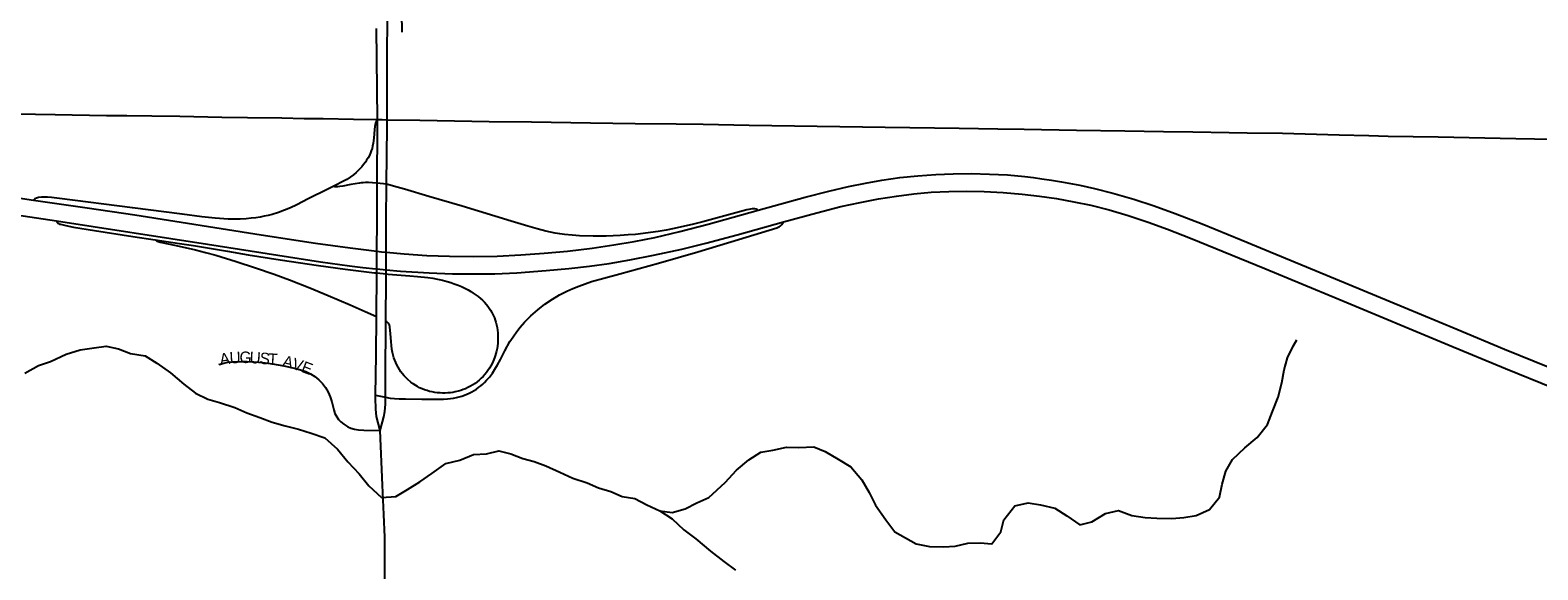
# Model space of a CAD drawing. Header units: feet. Extents: x 2113747 to 2516209, y 960708 to 1356798.
# Tile 97 of 206: x 2313658 to 2320205, y 1133783 to 1136127. Entities that reach past the tile are written whole.
import ezdxf

# ---------------------------------------------------------------- set-up
doc = ezdxf.new("R2010")
doc.units = ezdxf.units.FT
doc.header["$LTSCALE"] = 50
doc.header["$MEASUREMENT"] = 0
for name, color, linetype in [('0_Xref', 7, 'Continuous'), ('GM_X_Interchange_Ramps', 1, 'Continuous'), ('GM_X_Interstate_Route', 1, 'Continuous'), ('GM_X_Minor_River', 5, 'Continuous'), ('GM_X_State_Route', 1, 'Continuous'), ('GM_X_Township_Road', 4, 'Continuous'), ('GM_X_Township_Subdivision', 4, 'Continuous'), ('GM_X_Township_Subdivision_Text', 4, 'Continuous')]:
    doc.layers.add(name, color=color, linetype=linetype)
doc.styles.add('Styledgn030', font='dgn030.shx')

# ---------------------------------------------------------------- blocks, each defined once
blk = doc.blocks.new('POR')
at = {"layer": 'GM_X_Interchange_Ramps', "flags": 128}
for points in [[(2315165.9, 1135739.2), (2315160.5, 1135730.1), (2315157.4, 1135723), (2315155.6, 1135716.8), (2315153.7, 1135708.4), (2315152.3, 1135696.5), (2315151, 1135676.8), (2315149.9, 1135657.8), (2315147.6, 1135636.8), (2315144.9, 1135622.9), (2315142.2, 1135613.3), (2315138.7, 1135603.3), (2315135.6, 1135594.8), (2315130.6, 1135583.5), (2315125, 1135572.7), (2315118.8, 1135563.3), (2315113.4, 1135554.6), (2315105.1, 1135543.4), (2315097.5, 1135533.7), (2315084.2, 1135519.2), (2315073.6, 1135508.9), (2315062.2, 1135499.4), (2315047.5, 1135488.7), (2315032.4, 1135479.1), (2315020.8, 1135472.5), (2315007.1, 1135465.1), (2314991.2, 1135457), (2314972.9, 1135448.3), (2314921.1, 1135422.6), (2314894.1, 1135409.3), (2314865.5, 1135394.3), (2314815.7, 1135369.2), (2314788.8, 1135356.3), (2314761.7, 1135345.1), (2314735.8, 1135335.8), (2314708.8, 1135327.4), (2314691.1, 1135322.8), (2314673.6, 1135318.9), (2314656.3, 1135315.7), (2314638.2, 1135312.9), (2314617.2, 1135310.2), (2314595.7, 1135308.3), (2314569.6, 1135306.9), (2314543.6, 1135306.3), (2314516.9, 1135307.1), (2314461.3, 1135311.2), (2314402.6, 1135317.2), (2314317.7, 1135327.6), (2314102.8, 1135355.3), (2313785.5, 1135396.9), (2313749.9, 1135400.9), (2313733.5, 1135402), (2313719, 1135402.2), (2313706.9, 1135402), (2313694.2, 1135400.5), (2313689.7, 1135399.5), (2313685.7, 1135398.1), (2313678.3, 1135394.4), (2313672.2, 1135389.6)], [(2315205.6, 1135458.3), (2315164.8, 1135463.5), (2315144.4, 1135464.8), (2315126.2, 1135465.3), (2315114.2, 1135465.2), (2315104.1, 1135464.5), (2315095.2, 1135463.6), (2315087.2, 1135462.7), (2315069.7, 1135460.3), (2315050.8, 1135456.8), (2315014.9, 1135450), (2315003.1, 1135448.3), (2314993.7, 1135447.2), (2314985.8, 1135447), (2314981.4, 1135447.2), (2314972.9, 1135448.3)], [(2316819, 1135345.8), (2316814.9, 1135347.9), (2316810.3, 1135349.9), (2316805.1, 1135350.7), (2316798.9, 1135351.3), (2316792.4, 1135351.2), (2316786, 1135350.3), (2316778.4, 1135348.9), (2316770, 1135346.6), (2316578.3, 1135295), (2316532.7, 1135283.3), (2316485.9, 1135272.5), (2316454.1, 1135265.5), (2316419.4, 1135259), (2316384.2, 1135253), (2316351.2, 1135248.2), (2316319.1, 1135243.9), (2316286.3, 1135240.3), (2316254, 1135237.9), (2316219.2, 1135235.7), (2316158.9, 1135233.1), (2316102.8, 1135232.6), (2316043.8, 1135234.5), (2316011.2, 1135236.7), (2315978.4, 1135239.9), (2315958.3, 1135242.3), (2315937.9, 1135245.8), (2315897.7, 1135253.7), (2315859.2, 1135264.1), (2315818.8, 1135275.8), (2315746.6, 1135298), (2315533.1, 1135362.5), (2315388.8, 1135405.6), (2315283.3, 1135436.1), (2315236, 1135450.4), (2315220.3, 1135454.8), (2315205.6, 1135458.3)], [(2315157.9, 1134541.7), (2315200.4, 1134532.7), (2315220.4, 1134529.2), (2315239.5, 1134527), (2315259.5, 1134526.2), (2315288.2, 1134525.6), (2315358.9, 1134524.8), (2315432.3, 1134524.5), (2315451.9, 1134525), (2315469.5, 1134526.1), (2315483.6, 1134527.5), (2315496.2, 1134529.3), (2315509.2, 1134531.6), (2315521.2, 1134534.3), (2315532.7, 1134537.9), (2315543.4, 1134541.7), (2315554, 1134545.7), (2315564.2, 1134550.2), (2315575.2, 1134556), (2315585.4, 1134562.2), (2315595.2, 1134568.4), (2315605.9, 1134576), (2315615.3, 1134583.1), (2315623.2, 1134589.8), (2315631.2, 1134597.5), (2315639.9, 1134606.8), (2315652.2, 1134620.7), (2315664.9, 1134637.3), (2315675.7, 1134654.3), (2315687.1, 1134673.5), (2315699.7, 1134696.6), (2315719.2, 1134734.7), (2315741, 1134775.2), (2315754.4, 1134796), (2315770.6, 1134818.5), (2315785.7, 1134837.3), (2315804.6, 1134858.5), (2315832.3, 1134886.4), (2315861.8, 1134912.6), (2315892.9, 1134936.7), (2315925.4, 1134959), (2315956.8, 1134977.9), (2315988.5, 1134994.1), (2316013.7, 1135005.7), (2316039.8, 1135016.1), (2316067.1, 1135026.1), (2316095.7, 1135035.1), (2316149.2, 1135050.6), (2316219, 1135069.3), (2316386.7, 1135115.4), (2316557.1, 1135164.1), (2316733, 1135217.4), (2316899.4, 1135269), (2316905.6, 1135271.2), (2316910.5, 1135273.5), (2316914.4, 1135276.1), (2316917.7, 1135279.1), (2316921.2, 1135282.7), (2316924.3, 1135287.1), (2316928.9, 1135295.5)], [(2314200.4, 1135216.3), (2314207.4, 1135211.6), (2314214, 1135208.9), (2314222.3, 1135206.8), (2314291.4, 1135192.5), (2314375.9, 1135173.5), (2314419.7, 1135162.3), (2314464.6, 1135149.4), (2314552.4, 1135122.7), (2314636.7, 1135095.4), (2314717, 1135067.4), (2314784.2, 1135042.7), (2314871.6, 1135008), (2314951.2, 1134974.8), (2315047.8, 1134933.8), (2315111.8, 1134905.7), (2315161.8, 1134883)]]:
    blk.add_lwpolyline(points, dxfattribs=at)
at = {"layer": 'GM_X_Interstate_Route', "flags": 128}
for points in [[(2313539.3, 1135409.2), (2313672.2, 1135389.6), (2313905.3, 1135355.2), (2314112.4, 1135324.7), (2314660.4, 1135239), (2314897.3, 1135202.8), (2315046.9, 1135181.7), (2315163.6, 1135167.6), (2315183.9, 1135165.2), (2315203.4, 1135163.2), (2315282, 1135155.6), (2315380.4, 1135148.7), (2315478.9, 1135145), (2315584.1, 1135144.4), (2315686, 1135146.4), (2315787.7, 1135151), (2315889.3, 1135158.2), (2315990.7, 1135167.9), (2316098.4, 1135180.9), (2316192.6, 1135194.7), (2316280.4, 1135209.4), (2316370.3, 1135226.8), (2316478.5, 1135252.3), (2316602.2, 1135284.8), (2316819, 1135345.8), (2317023.8, 1135402.3), (2317125.4, 1135428.5), (2317211.6, 1135448.5), (2317285.4, 1135463.5), (2317356.4, 1135475.9), (2317434.2, 1135486.9), (2317512.4, 1135495.2), (2317590.8, 1135500.8), (2317666.1, 1135504), (2317744.5, 1135504.7), (2317823.2, 1135502.4), (2317901.8, 1135498.4), (2317976.8, 1135491.5), (2318014.7, 1135487.1), (2318051.5, 1135482.3), (2318093.2, 1135476.2), (2318135.7, 1135469.3), (2318216.2, 1135454.1), (2318280.1, 1135439.7), (2318359.4, 1135419.5), (2318450.7, 1135393.2), (2318538, 1135364.9), (2318630.5, 1135331.6), (2318746.6, 1135286.3), (2318916.6, 1135216.4), (2319326.1, 1135047.1), (2319623.1, 1134923.7), (2319853.6, 1134828.5), (2320059.6, 1134742.4), (2320257, 1134661.6)], [(2307408.9, 1135495.9), (2307511.2, 1135495.6), (2307581, 1135495), (2307803.3, 1135493), (2308143.6, 1135491.4), (2308520.5, 1135489.1), (2308768.3, 1135487.7), (2309053.9, 1135483.1), (2309490.3, 1135477.6), (2309995.8, 1135471.2), (2310235.3, 1135467.4), (2310465.1, 1135465), (2310747.3, 1135459.7), (2312060.1, 1135442.8), (2312257.1, 1135438.5), (2312411.3, 1135433.1), (2312601.5, 1135424.1), (2312755.5, 1135414.2), (2312929, 1135400.4), (2313112.1, 1135383.4), (2313259, 1135367.8), (2313454.6, 1135344.2), (2313597.8, 1135325.1), (2313771.4, 1135299.1)], [(2315101.9, 1135097.2), (2315158.6, 1135090.5), (2315163.1, 1135090.1), (2315203.2, 1135086.4), (2315266.3, 1135080.6), (2315390.7, 1135073.1), (2315492.3, 1135069.4), (2315587.3, 1135068.3), (2315675.7, 1135069.5), (2315770.7, 1135073.7), (2315898.3, 1135082.8), (2315996.2, 1135091.8), (2316087.3, 1135102.4), (2316171.7, 1135114.4), (2316262.2, 1135129.6), (2316365.2, 1135149.6), (2316486.9, 1135176.2), (2316591.9, 1135202.1), (2316728, 1135239), (2316928.9, 1135295.5), (2317073.1, 1135334.5), (2317177.7, 1135361), (2317261.5, 1135379.3), (2317342.3, 1135394.7), (2317420.3, 1135407), (2317495.4, 1135416.3), (2317570.7, 1135423), (2317646.3, 1135427.2), (2317721.9, 1135428.7), (2317800.9, 1135427.3), (2317883, 1135422.9), (2317964.9, 1135415.5), (2318040, 1135406.7), (2318114.9, 1135395.7), (2318189.3, 1135382.4), (2318263.3, 1135366.6), (2318343.1, 1135346.5), (2318425.1, 1135322.5), (2318512.5, 1135293.4), (2318595.9, 1135263.1), (2318696.9, 1135223.7), (2319019.2, 1135092.6), (2319340.7, 1134959.4), (2319819, 1134759), (2320064.7, 1134657.8), (2320271.4, 1134573.8)], [(2313771.4, 1135299.1), (2314428.4, 1135198.2), (2314918, 1135121.6), (2315044.6, 1135103.9), (2315101.9, 1135097.2)]]:
    blk.add_lwpolyline(points, dxfattribs=at)
at = {"layer": 'GM_X_Minor_River', "flags": 128}
for points in [[(2313634.7, 1134637.4), (2313694.3, 1134670.2), (2313746, 1134688.9), (2313813.7, 1134719.9), (2313875.4, 1134738.7), (2313935.3, 1134747.5), (2313987.2, 1134754.1), (2314041.4, 1134742.8), (2314093.6, 1134723.4), (2314157.7, 1134712.1), (2314208.1, 1134680.7), (2314266.6, 1134639.3), (2314325.2, 1134589.9), (2314375.6, 1134550.4), (2314429.9, 1134525), (2314480.1, 1134509.6), (2314546.4, 1134488.4), (2314598.6, 1134465), (2314654.9, 1134445.6), (2314709.1, 1134424.2), (2314765.3, 1134408.9), (2314823.5, 1134393.6), (2314877.7, 1134376.2), (2314937.9, 1134356.9), (2314992.5, 1134307.4), (2315037.1, 1134251.9), (2315085.8, 1134200.3), (2315128.4, 1134148.7), (2315183, 1134097.2), (2315244.9, 1134102), (2315296.5, 1134132.8), (2315350.1, 1134165.5), (2315401.7, 1134202.2), (2315463.2, 1134245.1), (2315523, 1134259.9), (2315582.7, 1134284.8), (2315638.7, 1134287.5), (2315692.5, 1134300.2), (2315744.6, 1134286.8), (2315796.9, 1134267.4), (2315847, 1134254), (2315897.3, 1134234.5), (2315957.6, 1134207.2), (2316013.9, 1134181.9), (2316076.1, 1134160.6), (2316126.4, 1134139.1), (2316178.6, 1134123.7), (2316228.8, 1134102.3), (2316282.9, 1134092.9), (2316335.2, 1134065.5), (2316391.5, 1134040.2), (2316445.9, 1134004.7), (2316496.5, 1133957.2), (2316549, 1133917.8), (2316611.6, 1133864.4), (2316670.2, 1133819), (2316720.6, 1133781.5)], [(2316391.5, 1134040.2), (2316445.6, 1134032.8), (2316501.4, 1134047.6), (2316553.1, 1134074.3), (2316604.8, 1134097), (2316676, 1134162.1), (2316725.4, 1134216.8), (2316778.8, 1134261.6), (2316830.4, 1134294.4), (2316882.3, 1134303), (2316942.2, 1134315.8), (2316996.2, 1134314.5), (2317060.1, 1134317.3), (2317110.4, 1134297.9), (2317166.8, 1134264.5), (2317221.1, 1134231.1), (2317269.8, 1134173.5), (2317300.5, 1134119.7), (2317329.1, 1134063.9), (2317373.9, 1134000.3), (2317412.5, 1133948.6), (2317505.1, 1133895.7), (2317563.3, 1133884.4), (2317623.3, 1133883.1), (2317675.2, 1133885.8), (2317729.1, 1133898.5), (2317783, 1133901.1), (2317833.1, 1133895.8), (2317872.5, 1133948.4), (2317885.8, 1134000.7), (2317933.1, 1134061.5), (2317990.9, 1134074.2), (2318045.1, 1134064.9), (2318107.2, 1134051.6), (2318159.6, 1134018.2), (2318216.1, 1133978.8), (2318267.9, 1133991.4), (2318327.5, 1134028.3), (2318383.3, 1134041), (2318441.6, 1134019.7), (2318499.7, 1134010.4), (2318549.7, 1134007), (2318615.7, 1134005.8), (2318667.6, 1134010.5), (2318721.5, 1134019.2), (2318779.2, 1134046), (2318822.6, 1134098.7), (2318833.9, 1134155), (2318849.2, 1134211.3), (2318878.6, 1134261.8), (2318932, 1134312.6), (2318985.4, 1134357.4), (2319030.8, 1134414.1), (2319052.1, 1134470.6), (2319077.3, 1134533.1), (2319092.6, 1134595.4), (2319103.9, 1134651.7), (2319117.3, 1134704), (2319142.7, 1134754.5), (2319158.3, 1134782.8)]]:
    blk.add_lwpolyline(points, dxfattribs=at)
at = {"layer": 'GM_X_State_Route', "flags": 128}
for points in [[(2315161.8, 1134883), (2315163, 1135072.7), (2315163.1, 1135090.1), (2315163.6, 1135167.6), (2315164.4, 1135302.5), (2315164.8, 1135463.5), (2315165.8, 1135710.9), (2315165.9, 1135739.2), (2315162.1, 1136135.2)], [(2315207.6, 1135908), (2315209.5, 1136291.3), (2315208.4, 1136527.6)], [(2315203.1, 1135052.2), (2315203.2, 1135068.5), (2315203.2, 1135086.4), (2315203.4, 1135163.2), (2315203.7, 1135302.2), (2315205.6, 1135458.3), (2315208.2, 1135709.5), (2315208.5, 1135738.5), (2315207.6, 1135903.9), (2315207.6, 1135908)], [(2313771.4, 1135299.1), (2313773.2, 1135295.2), (2313775.4, 1135292), (2313778.3, 1135289.3), (2313781.5, 1135287.2), (2313785.1, 1135285.4), (2313788.8, 1135284.2), (2313813.3, 1135278.3), (2313846.2, 1135271.9), (2313937.6, 1135256.8), (2314104.1, 1135230.7), (2314200.4, 1135216.3), (2314306, 1135201), (2314366.6, 1135191.5), (2314513.9, 1135167.1), (2314604.5, 1135152), (2314743.7, 1135129.8), (2314909.2, 1135105.5), (2315026.1, 1135089.3), (2315153.1, 1135073.8), (2315163, 1135072.7), (2315203.2, 1135068.5), (2315211.8, 1135067.6), (2315306.6, 1135059.8), (2315339.3, 1135057.1), (2315385, 1135052.9), (2315406.7, 1135049.6), (2315427.1, 1135045.9), (2315447.7, 1135041.5), (2315468.5, 1135036), (2315485.1, 1135030.7), (2315499.6, 1135025.7), (2315515.7, 1135019.3), (2315530.1, 1135013.4), (2315545, 1135006.6), (2315559.5, 1134998.8), (2315571.7, 1134991.6), (2315581.9, 1134985.3), (2315593.9, 1134976.9), (2315603.5, 1134970), (2315613.4, 1134962.2), (2315621.9, 1134954.8), (2315630.7, 1134945.6), (2315639.1, 1134936.3), (2315645.3, 1134928), (2315650.7, 1134920.5), (2315657.4, 1134910.8), (2315662.9, 1134901.1), (2315668.8, 1134888.9), (2315673.5, 1134877.2), (2315676.9, 1134867.4), (2315679.8, 1134858.6), (2315682.7, 1134847.2), (2315685, 1134836.2), (2315687, 1134824.4), (2315688.2, 1134813.4), (2315688.9, 1134802), (2315689.2, 1134790.5), (2315688.2, 1134767.5), (2315686.9, 1134755.4), (2315685.1, 1134744.7), (2315682.7, 1134732.6), (2315680, 1134722.3), (2315677.1, 1134712.1), (2315674, 1134703.6), (2315668.3, 1134689.6), (2315663.5, 1134679.5), (2315657.9, 1134669.1), (2315652.3, 1134659.5), (2315645.8, 1134649.6), (2315639.2, 1134640.6), (2315631.5, 1134631.4), (2315624.2, 1134623.2), (2315616.5, 1134615.1), (2315607.7, 1134607.3), (2315598.3, 1134599.5), (2315589.6, 1134593.2), (2315580.3, 1134587.1), (2315570.2, 1134580.9), (2315558.5, 1134574.7), (2315548.1, 1134569.8), (2315538.3, 1134565.9), (2315528.2, 1134562.6), (2315515.8, 1134558.8), (2315502.8, 1134555.9), (2315492.7, 1134553.9), (2315483.4, 1134552.7), (2315471.2, 1134551.6), (2315460.5, 1134551.1), (2315448.4, 1134551), (2315437.5, 1134551.6), (2315426.6, 1134552.7), (2315414.7, 1134554.2), (2315403.5, 1134556.2), (2315392.4, 1134558.4), (2315381, 1134561.7), (2315370.2, 1134565.6), (2315359.5, 1134569.9), (2315349, 1134574.5), (2315340, 1134579.1), (2315331.8, 1134583.9), (2315320.5, 1134591.5), (2315310.2, 1134598.8), (2315297.8, 1134609.5), (2315290.2, 1134616.9), (2315281.4, 1134626.3), (2315273.6, 1134635.8), (2315267.6, 1134644), (2315261.2, 1134653.3), (2315255.3, 1134663.5), (2315250.2, 1134673.6), (2315245.1, 1134684), (2315240.7, 1134694.7), (2315237.2, 1134704.2), (2315233.9, 1134715.6), (2315231.3, 1134727.8), (2315228.7, 1134741.3), (2315226.6, 1134757), (2315224.8, 1134774.5), (2315222.1, 1134808.8), (2315219.5, 1134838.6), (2315218, 1134845.3), (2315215.6, 1134850.9), (2315212.8, 1134855.3), (2315209.8, 1134858.3), (2315206.5, 1134860.7), (2315202.7, 1134862.3)], [(2315202.7, 1134862.3), (2315203.1, 1135052.2)], [(2315177.9, 1134388.3), (2315162.3, 1134448.7), (2315158.1, 1134481.1), (2315157.9, 1134530.3), (2315157.9, 1134541.7), (2315159.8, 1134717.5), (2315161.8, 1134883)], [(2315177.9, 1134388.3), (2315194.2, 1134447.4), (2315197.6, 1134471.1), (2315200.2, 1134502.2), (2315200.4, 1134532.7), (2315201.1, 1134623.1), (2315202.7, 1134862.3)], [(2315191.6, 1131399.2), (2315193.5, 1131873.2), (2315194.6, 1132296.7), (2315196.2, 1132644.7), (2315198, 1133140.4), (2315197.4, 1133498.2), (2315198.3, 1133859.2), (2315197.5, 1133925), (2315193.6, 1134023.5), (2315187.4, 1134151.4), (2315177.9, 1134388.3)]]:
    blk.add_lwpolyline(points, dxfattribs=at)
at = {"layer": 'GM_X_Township_Road', "flags": 128}
for points in [[(2313595.9, 1135763.3), (2313766.5, 1135761.2), (2313989.6, 1135757.3), (2314078.2, 1135756.5), (2314186.4, 1135754.8), (2314307.8, 1135753.5), (2314489.7, 1135750), (2314601.7, 1135748.3), (2314750.6, 1135746), (2314847.8, 1135744.4), (2314929.7, 1135743.1), (2315061.1, 1135740.9), (2315165.9, 1135739.2)], [(2315165.9, 1135739.2), (2315186.5, 1135738.9), (2315208.5, 1135738.5)], [(2315208.5, 1135738.5), (2315350.1, 1135736.2), (2315650.5, 1135731.3), (2315834.3, 1135729.2), (2316091.5, 1135725.6), (2316285.1, 1135722.6), (2316462.3, 1135721.1), (2316580.3, 1135719), (2316780.4, 1135715.3), (2316977.3, 1135711.4), (2317371, 1135706.6), (2317692.5, 1135702.1), (2317859.8, 1135698.7), (2317974.6, 1135697.2), (2318200.9, 1135692.8), (2318410.9, 1135689.9), (2318579.7, 1135687.7), (2318706.2, 1135686.1), (2318864.7, 1135683.4), (2318941.8, 1135682), (2319096.2, 1135679.4), (2319342.2, 1135672.3), (2319470.9, 1135669.2), (2319555.5, 1135667.1), (2319772, 1135664.4), (2320109.9, 1135657.3), (2320270.6, 1135653.3)]]:
    blk.add_lwpolyline(points, dxfattribs=at)
at = {"layer": 'GM_X_Township_Subdivision', "flags": 128}
for points in [[(2315272.7, 1136119.2), (2315270.4, 1136283.3), (2315271, 1136524.7)], [(2314477.6, 1134675.3), (2314493.2, 1134679.6), (2314515.1, 1134684.6), (2314534.2, 1134686.7), (2314573.2, 1134687.9), (2314600, 1134687.8), (2314628.5, 1134687), (2314667.5, 1134684.2), (2314709.4, 1134678.7), (2314759.4, 1134669.4), (2314805.5, 1134659.4), (2314831.4, 1134652.5), (2314854.8, 1134644.5), (2314874.8, 1134634.6), (2314893.6, 1134622.5), (2314910.9, 1134608.3), (2314926.5, 1134592.3), (2314940.1, 1134574.6), (2314951.3, 1134555.3), (2314960.4, 1134534.9), (2314967.5, 1134513.7), (2314976.1, 1134478.6), (2314981.4, 1134462.5), (2314989.2, 1134447.2), (2314997.3, 1134436.1), (2315006.8, 1134426.2), (2315020, 1134415.5), (2315037.1, 1134404.6), (2315049.6, 1134398.8), (2315066, 1134394.1), (2315082.9, 1134391.8), (2315106.7, 1134390.4), (2315177.9, 1134388.3)]]:
    blk.add_lwpolyline(points, dxfattribs=at)
at = {"layer": 'GM_X_Township_Subdivision_Text', "char_height": 50, "attachment_point": 7, "line_spacing_factor": 0.8, "style": 'Styledgn030'}
for s, insert, rotation in [('{\\Fdgn000|c0;\\C256;A}', (2314484.1, 1134672), 8.71126), ('{\\Fdgn000|c0;\\C256;U}', (2314524.7, 1134678.4), 3.03921), ('{\\Fdgn000|c0;\\C256;G}', (2314567, 1134680.7), 359.97814), ('{\\Fdgn000|c0;\\C256;U}', (2314609, 1134680.8), 356.12776), ('{\\Fdgn000|c0;\\C256;S}', (2314652.1, 1134677.9), 354.49878), ('{\\Fdgn000|c0;\\C256;T}', (2314689.7, 1134674.3), 356.55612), ('{\\Fdgn000|c0;\\C256;A}', (2314749.9, 1134667.8), 345.75703), ('{\\Fdgn000|c0;\\C256;V}', (2314790.9, 1134657.5), 342.39437), ('{\\Fdgn000|c0;\\C256;E}', (2314830.9, 1134644.9), 338.48778)]:
    blk.add_mtext(s, dxfattribs=dict(at, insert=insert, rotation=rotation))

msp = doc.modelspace()

# ---------------------------------------------------------------- block references
at = {"layer": '0_Xref'}
msp.add_blockref('POR', (0, 0), dxfattribs=at)

doc.saveas('drawing.dxf')
